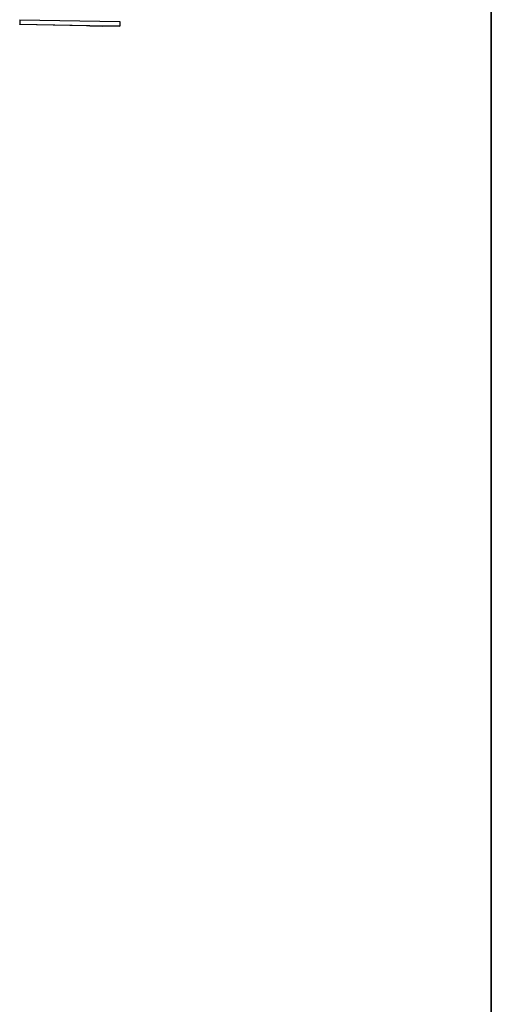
# Model space of a CAD drawing. Header units: millimetres. Extents: x -727 to 69715, y -15705 to 98123.
# Tile 132 of 256: x 36662 to 36683, y -15057 to -15013. Entities that reach past the tile are written whole.
import ezdxf

# ---------------------------------------------------------------- set-up
doc = ezdxf.new("R2010")
doc.units = ezdxf.units.MM
doc.layers.add('UT_ZAŘÍZENÍ - OT', color=3, linetype='Continuous', lineweight=35)

msp = doc.modelspace()

# ---------------------------------------------------------------- linework, layer by layer
at = {"color": 0, "linetype": 'Continuous'}
for p, q in [((36661.873, -15013.007), (36661.869, -15013.207)), ((36661.869, -15013.219), (36661.869, -15013.207)), ((36661.869, -15013.207), (36666.368, -15013.285)), ((36665.019, -15013.274), (36661.869, -15013.219)), ((36661.873, -15013.007), (36666.372, -15013.086)), ((36666.372, -15013.086), (36666.368, -15013.285)), ((36666.372, -15013.096), (36666.368, -15013.296)), ((36665.019, -15013.277), (36665.019, -15013.274)), ((36665.019, -15013.277), (36665.582, -15013.287)), ((36666.368, -15013.285), (36666.368, -15013.296))]:
    msp.add_line(p, q, dxfattribs=at)
msp.add_open_spline([(36666.368, -15013.296), (36666.216, -15013.293), (36665.953, -15013.29), (36665.691, -15013.288), (36665.581, -15013.287)], degree=3, knots=[0, 0, 0, 0, 0.581949, 1, 1, 1, 1], dxfattribs=at)
at = {"layer": 'UT_ZAŘÍZENÍ - OT', "linetype": 'Continuous'}
msp.add_line((36683.043, -14964.862), (36683.043, -15464.862), dxfattribs=at)

doc.saveas('drawing.dxf')
